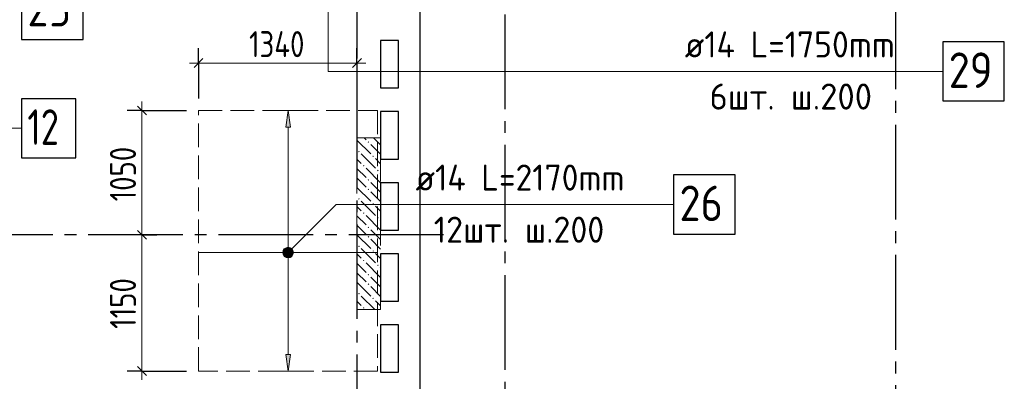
# Model space of a CAD drawing. Header units: millimetres. Extents: x 0 to 43617, y 0 to 59400.
# Tile 27 of 31: x 18974 to 27294, y 37793 to 40846. Entities that reach past the tile are written whole.
import ezdxf

# ---------------------------------------------------------------- set-up
doc = ezdxf.new("R2010")
doc.units = ezdxf.units.MM
doc.linetypes.add('______2', pattern=[270, 200, -70])
doc.linetypes.add('______5', pattern=[1100, 800, -100, 100, -100])
for name, color, linetype, lineweight in [('Standard', 7, 'Continuous', 25), ('ДОП Верх по У', 7, 'Continuous', 25), ('ЖБ Пилон', 180, 'Continuous', 25), ('Оси', 40, '______5', 18), ('Позиционная метка номер позиции', 7, 'Continuous', 13), ('Примечания', 7, 'Continuous', 25)]:
    doc.layers.add(name, color=color, linetype=linetype, lineweight=lineweight)
doc.layers.add('ЖБ Перекрытие верхний уровень', color=7, linetype='Continuous', lineweight=25, true_color=0xe0e0ff)
doc.styles.add('GOST 2.304-81', font='txt')
doc.styles.add('ISOCPEUR', font='txt')

msp = doc.modelspace()

# ---------------------------------------------------------------- hatches: boundary and pattern name
at = {"layer": 'ДОП Верх по У', "linetype": 'Continuous', "lineweight": 13, "transparency": 33554687}
for points in [[(21262, 39940), (21242, 40080), (21222, 39940)], [(21204.5, 38880), (21279.5, 38880), (21274.2, 38898.8)], [(21204.5, 38880), (21274.2, 38898.8), (21209.7, 38898.8)], [(21209.7, 38861.3), (21279.5, 38880), (21204.5, 38880)], [(21209.7, 38898.8), (21274.2, 38898.8), (21260.7, 38912.3)], [(21209.7, 38898.8), (21260.7, 38912.3), (21223.2, 38912.3)], [(21209.7, 38861.3), (21274.2, 38861.3), (21279.5, 38880)], [(21223.2, 38847.8), (21274.2, 38861.3), (21209.7, 38861.3)], [(21223.2, 38912.3), (21260.7, 38912.3), (21242, 38917.5)], [(21223.2, 38847.8), (21260.7, 38847.8), (21274.2, 38861.3)], [(21260.7, 38847.8), (21223.2, 38847.8), (21242, 38842.5)]]:
    msp.add_hatch(color=7, dxfattribs=at).paths.add_polyline_path(points)
msp.add_hatch(color=7, dxfattribs=at).paths.add_polyline_path([(21262, 38020), (21242, 37880), (21222, 38020)], flags=16)
at = {"layer": 'ЖБ Пилон', "linetype": 'Continuous', "lineweight": 18, "transparency": 33554687}
for points in [[(21914.5, 39813.1), (21921, 39819.6), (21927.4, 39813.1), (21921, 39806.6)], [(21834.5, 39733.1), (21840.9, 39739.6), (21847.4, 39733.1), (21840.9, 39726.6)], [(21954.4, 39693.1), (21960.9, 39699.6), (21967.4, 39693.1), (21960.9, 39686.6)], [(21874.5, 39613.1), (21881, 39619.6), (21887.5, 39613.1), (21881, 39606.6)], [(21994.5, 39573.1), (22001, 39579.6), (22007.5, 39573.1), (22001, 39566.6)], [(21914.5, 39493.1), (21921, 39499.6), (21927.4, 39493.1), (21921, 39486.6)], [(21914.5, 39413.1), (21921, 39419.6), (21927.4, 39413.1), (21921, 39406.6)], [(21834.5, 39333.1), (21840.9, 39339.6), (21847.4, 39333.1), (21840.9, 39326.6)], [(21954.4, 39293.1), (21960.9, 39299.6), (21967.4, 39293.1), (21960.9, 39286.6)], [(21874.5, 39213.1), (21881, 39219.6), (21887.5, 39213.1), (21881, 39206.6)], [(21994.5, 39173.1), (22001, 39179.6), (22007.5, 39173.1), (22001, 39166.6)], [(21914.5, 39093.1), (21921, 39099.6), (21927.4, 39093.1), (21921, 39086.6)], [(21834.5, 38933.1), (21840.9, 38939.6), (21847.4, 38933.1), (21840.9, 38926.6)], [(21914.5, 39013.1), (21921, 39019.6), (21927.4, 39013.1), (21921, 39006.6)], [(21954.4, 38893.1), (21960.9, 38899.6), (21967.4, 38893.1), (21960.9, 38886.6)], [(21874.5, 38813.1), (21881, 38819.6), (21887.5, 38813.1), (21881, 38806.6)], [(21994.5, 38773.1), (22001, 38779.6), (22007.5, 38773.1), (22001, 38766.6)], [(21914.5, 38693.1), (21921, 38699.6), (21927.4, 38693.1), (21921, 38686.6)], [(21914.5, 38613.1), (21921, 38619.6), (21927.4, 38613.1), (21921, 38606.6)], [(21834.5, 38533.1), (21840.9, 38539.6), (21847.4, 38533.1), (21840.9, 38526.6)], [(21954.4, 38493.1), (21960.9, 38499.6), (21967.4, 38493.1), (21960.9, 38486.6)], [(21874.5, 38413.1), (21881, 38419.6), (21887.5, 38413.1), (21881, 38406.6)]]:
    msp.add_hatch(color=7, dxfattribs=at).paths.add_polyline_path(points, flags=16)
at = {"layer": 'Позиционная метка номер позиции', "linetype": 'Continuous', "lineweight": 13, "transparency": 33554687}
for points in [[(21198.7, 38891.5), (21273.8, 38848.2), (21210.2, 38911.8)], [(21198.7, 38868.6), (21253.5, 38836.7), (21198.7, 38891.5)], [(21198.7, 38891.5), (21253.5, 38836.7), (21273.8, 38848.2)], [(21230.5, 38836.7), (21198.7, 38868.6), (21210.2, 38848.2)], [(21198.7, 38868.6), (21230.5, 38836.7), (21253.5, 38836.7)], [(21210.2, 38911.8), (21285.3, 38868.6), (21230.5, 38923.3)], [(21210.2, 38911.8), (21273.8, 38848.2), (21285.3, 38868.6)], [(21230.5, 38923.3), (21285.3, 38868.6), (21285.3, 38891.5)], [(21230.5, 38923.3), (21285.3, 38891.5), (21253.5, 38923.3)], [(21253.5, 38923.3), (21285.3, 38891.5), (21273.8, 38911.8)]]:
    msp.add_hatch(color=7, dxfattribs=at).paths.add_polyline_path(points)

# ---------------------------------------------------------------- linework, layer by layer
at = {"layer": 'Standard', "color": 7, "linetype": 'Continuous', "lineweight": 25, "transparency": 33554687}
for p, q in [((22354, 41910), (22354, 32653.1)), ((22024, 40670), (22024, 40270)), ((22174, 40670), (22024, 40670)), ((22174, 40270), (22174, 40670)), ((20447.5, 40442.3), (20522.5, 40517.3)), ((21786.5, 40442.3), (21861.5, 40517.3)), ((22024, 40270), (22174, 40270)), ((19969.6, 40117.5), (20044.6, 40042.5)), ((22024, 40070), (22024, 39670)), ((22174, 40070), (22024, 40070)), ((22174, 39670), (22174, 40070)), ((22024, 39670), (22174, 39670)), ((22024, 39470), (22024, 39070)), ((22174, 39470), (22024, 39470)), ((22174, 39070), (22174, 39470)), ((19969.6, 39067.5), (20044.6, 38992.5)), ((22024, 39070), (22174, 39070)), ((22024, 38870), (22024, 38470)), ((22174, 38870), (22024, 38870)), ((22174, 38470), (22174, 38870)), ((22024, 38470), (22174, 38470)), ((22024, 38270), (22024, 37870)), ((22174, 38270), (22024, 38270)), ((22174, 37870), (22174, 38270)), ((19969.6, 37917.5), (20044.6, 37842.5)), ((22024, 37870), (22174, 37870))]:
    msp.add_line(p, q, dxfattribs=at)
at = {"layer": 'Standard', "color": 251, "linetype": 'Continuous', "lineweight": -3, "true_color": 0x656565, "transparency": 33554687}
for p, q in [((20485, 40479.8), (20485, 40604.8)), ((21824, 40479.8), (21824, 40604.8)), ((20485, 40479.8), (20485, 40354.8)), ((20485, 40479.8), (20485, 40180)), ((21824, 40479.8), (21824, 40354.8)), ((21824, 40479.8), (21824, 40180)), ((20007.1, 40080), (19882.1, 40080)), ((20007.1, 40080), (20132.1, 40080)), ((20007.1, 40080), (20385, 40080)), ((20007.1, 39030), (19882.1, 39030)), ((20007.1, 39030), (20132.1, 39030)), ((20007.1, 39030), (20007.1, 39030)), ((20007.1, 37880), (19882.1, 37880)), ((20007.1, 37880), (20132.1, 37880)), ((20007.1, 37880), (20385, 37880))]:
    msp.add_line(p, q, dxfattribs=at)
at = {"layer": 'Standard', "color": 7, "linetype": 'Continuous', "lineweight": 13, "transparency": 33554687}
for p, q in [((20485, 40479.8), (20410, 40479.8)), ((20485, 40479.8), (21824, 40479.8)), ((21824, 40479.8), (21899, 40479.8)), ((20007.1, 40080), (20007.1, 40155)), ((20007.1, 39030), (20007.1, 37880)), ((20007.1, 37880), (20007.1, 37805))]:
    msp.add_line(p, q, dxfattribs=at)
msp.add_lwpolyline([(20007.1, 40080), (20007.1, 39238.4), (20007.1, 39238.4), (20007.1, 39030)], dxfattribs=at)
at = {"layer": 'ДОП Верх по У', "color": 7, "linetype": 'Continuous', "lineweight": 13, "transparency": 33554687}
for p, q in [((24574, 40410), (26638, 40410)), ((22299, 39285.9), (24363, 39285.9))]:
    msp.add_line(p, q, dxfattribs=at)
at = {"layer": 'ДОП Верх по У', "color": 251, "linetype": 'Continuous', "lineweight": 13, "true_color": 0x494949, "transparency": 33554687}
for p, q in [((21242, 40080), (21142, 40080)), ((21242, 40080), (21222, 39940)), ((21262, 39940), (21242, 40080)), ((21242, 40080), (21342, 40080)), ((21242, 40080), (21242, 40080)), ((21222, 39940), (21262, 39940)), ((21242, 38910), (21242, 39940)), ((21204.5, 38880), (21204.5, 38880)), ((21279.5, 38880), (21279.5, 38880)), ((21242, 38020), (21242, 38850)), ((21242, 37880), (21222, 38020)), ((21222, 38020), (21262, 38020)), ((21262, 38020), (21242, 37880)), ((21242, 37880), (21142, 37880)), ((21242, 37880), (21342, 37880)), ((21242, 37880), (21242, 37880))]:
    msp.add_line(p, q, dxfattribs=at)
at = {"layer": 'ДОП Верх по У', "color": 7, "linetype": 'Continuous', "lineweight": 18, "transparency": 33554687}
msp.add_line((20492, 38880), (21992, 38880), dxfattribs=at)
at = {"layer": 'ДОП Верх по У', "color": 7, "linetype": 'Continuous', "lineweight": 25, "transparency": 33554687}
for points in [[(18989.4, 40679.5), (19509.4, 40679.5), (19509.4, 41179.5), (18989.4, 41179.5), (18989.4, 40679.5)], [(26774, 40160), (27294, 40160), (27294, 40660), (26774, 40660), (26774, 40160)], [(18989.4, 39679.5), (19449.4, 39679.5), (19449.4, 40179.5), (18989.4, 40179.5), (18989.4, 39679.5)], [(24499, 39035.9), (25019, 39035.9), (25019, 39535.9), (24499, 39535.9), (24499, 39035.9)]]:
    msp.add_lwpolyline(points, dxfattribs=at)
at = {"layer": 'ДОП Верх по У', "color": 251, "linetype": 'Continuous', "lineweight": 13, "true_color": 0x494949, "transparency": 33554687}
msp.add_circle((21242, 38880), 37.5, dxfattribs=at)
at = {"layer": 'ЖБ Перекрытие верхний уровень', "color": 7, "linetype": 'Continuous', "lineweight": 18, "transparency": 33554687}
for p, q in [((22354, 32653), (22354, 41910)), ((22024, 40270), (22024, 40670)), ((22024, 40670), (22174, 40670)), ((22174, 40670), (22174, 40270)), ((22174, 40270), (22024, 40270)), ((22024, 39670), (22024, 40070)), ((22024, 40070), (22174, 40070)), ((22174, 40070), (22174, 39670)), ((22174, 39670), (22024, 39670)), ((22024, 39470), (22174, 39470)), ((22024, 39070), (22024, 39470)), ((22174, 39470), (22174, 39070)), ((22174, 39070), (22024, 39070)), ((22024, 38470), (22024, 38870)), ((22024, 38870), (22174, 38870)), ((22174, 38870), (22174, 38470)), ((22174, 38470), (22024, 38470)), ((22024, 37870), (22024, 38270)), ((22024, 38270), (22174, 38270)), ((22174, 38270), (22174, 37870)), ((22174, 37870), (22024, 37870))]:
    msp.add_line(p, q, dxfattribs=at)
at = {"layer": 'ЖБ Пилон', "color": 253, "linetype": '______2', "lineweight": 13, "true_color": 0xa0a0a0, "transparency": 33554687}
for p, q in [((21824, 39849.8), (21824, 38399.8)), ((22024, 39849.8), (21824, 39849.8)), ((22024, 38399.8), (22024, 39849.8)), ((21824, 38399.8), (22024, 38399.8))]:
    msp.add_line(p, q, dxfattribs=at)
at = {"layer": 'ЖБ Пилон', "color": 9, "linetype": 'Continuous', "lineweight": 18, "true_color": 0xc7c7c7, "transparency": 33554687}
for p, q in [((21824, 39830.1), (21940.9, 39713.1)), ((21884.3, 39849.8), (21901, 39833.1)), ((21940.9, 39793.1), (22024, 39710.1)), ((21981, 39833.1), (21964.3, 39849.8)), ((22021, 39793.1), (21981, 39833.1)), ((21860.9, 39713.1), (21981, 39593.1)), ((21860.9, 39633.1), (21824, 39670.1)), ((21981, 39673.1), (22024, 39630.1)), ((21824, 39590.1), (21901, 39513.1)), ((21901, 39593.1), (22021, 39473.1)), ((22024, 39550.1), (22021, 39553.1)), ((21824, 39510.1), (21901, 39433.1)), ((21981, 39433.1), (21940.9, 39473.1)), ((21824, 39430.1), (21940.9, 39313.1)), ((21940.9, 39393.1), (22024, 39310.1)), ((22021, 39393.1), (21981, 39433.1)), ((21860.9, 39233.1), (21824, 39270.1)), ((21860.9, 39313.1), (21981, 39193.1)), ((21981, 39273.1), (22024, 39230.1)), ((21824, 39190.1), (21901, 39113.1)), ((21901, 39193.1), (22021, 39073.1)), ((21824, 39110.1), (21901, 39033.1)), ((22024, 39150.1), (22021, 39153.1)), ((21824, 39030.1), (21940.9, 38913.1)), ((21981, 39033.1), (21940.9, 39073.1)), ((22021, 38993.1), (21981, 39033.1)), ((21940.9, 38993.1), (22024, 38910.1)), ((21860.9, 38833.1), (21824, 38870.1)), ((21860.9, 38913.1), (21981, 38793.1)), ((21981, 38873.1), (22024, 38830.1)), ((21824, 38790.1), (21901, 38713.1)), ((21901, 38793.1), (22021, 38673.1)), ((21824, 38710.1), (21901, 38633.1)), ((22024, 38750.1), (22021, 38753.1)), ((21824, 38630.1), (21940.9, 38513.1)), ((21981, 38633.1), (21940.9, 38673.1)), ((22021, 38593.1), (21981, 38633.1)), ((21940.9, 38593.1), (22024, 38510.1)), ((21860.9, 38433.1), (21824, 38470.1)), ((21860.9, 38513.1), (21974.3, 38399.8)), ((21981, 38473.1), (22024, 38430.1))]:
    msp.add_line(p, q, dxfattribs=at)
at = {"layer": 'Оси', "color": 8, "linetype": '______5', "lineweight": -3, "transparency": 33554687}
for p, q in [((21824, 57820), (21824, 7100)), ((26374, 50960), (26374, 7100)), ((23074, 50790), (23074, 7100)), ((22554, 39030), (3600, 39030))]:
    msp.add_line(p, q, dxfattribs=at)
at = {"layer": 'Позиционная метка номер позиции', "color": 7, "linetype": 'Continuous', "lineweight": 13, "transparency": 33554687}
for p, q in [((21210.2, 38911.8), (21210.2, 38911.8)), ((21273.8, 38911.8), (21273.8, 38911.8)), ((21210.2, 38848.2), (21210.2, 38848.2)), ((21273.8, 38848.2), (21273.8, 38848.2))]:
    msp.add_line(p, q, dxfattribs=at)
for points in [[(21242, 42440), (21581.4, 42100.6), (21581.4, 40410), (26774, 40410)], [(14431.6, 39030), (14931.6, 39530), (14931.6, 39929.5), (18989.4, 39929.5)], [(21242, 38880), (21647.9, 39285.9), (24499, 39285.9)]]:
    msp.add_lwpolyline(points, dxfattribs=at)
msp.add_circle((21242, 38880), 45, dxfattribs=at)
at = {"layer": 'Примечания', "color": 7, "linetype": '______2', "lineweight": 18, "transparency": 33554687}
for p, q in [((20485, 40080), (21999, 40080)), ((20485, 37880), (20485, 40080)), ((21999, 40080), (21999, 37880)), ((21999, 37880), (20485, 37880))]:
    msp.add_line(p, q, dxfattribs=at)

# ---------------------------------------------------------------- texts
at = {"layer": 'Standard', "color": 7, "linetype": 'Continuous', "lineweight": 25, "transparency": 33554687, "insert": (20912.1, 40529.8), "char_height": 220, "width": 610.171, "attachment_point": 7, "style": 'GOST 2.304-81'}
msp.add_mtext('1340', dxfattribs=at)
at = {"layer": 'Standard', "color": 7, "linetype": 'Continuous', "lineweight": 25, "transparency": 33554687, "char_height": 220, "attachment_point": 7, "rotation": 90, "style": 'GOST 2.304-81'}
for s, insert, width in [('1050', (19957, 39312.6), 610.171), ('1150', (19957, 38236.1), 563.284)]:
    msp.add_mtext(s, dxfattribs=dict(at, insert=insert, width=width))
at = {"layer": 'ДОП Верх по У', "color": 7, "linetype": 'Continuous', "lineweight": 13, "transparency": 33554687, "attachment_point": 7, "style": 'ISOCPEUR'}
for s, insert, char_height, width in [('\\W0.87;25', (19039.4, 40789.5), 300, 550.811), ('\\W0.94;ø14 L=1750mm ', (24594, 40527.3), 220, 2126.488), ('\\W0.87;29', (26824, 40270), 300, 550.819), ('\\W0.97;6шт. ш.200 ', (24803, 40087.4), 220, 1712.324), ('\\W0.75;12', (19039.4, 39789.5), 300, 472.272), ('\\W0.94;ø14 L=2170mm ', (22319, 39403.2), 220, 2126.488), ('\\W0.87;26', (24549, 39145.9), 300, 550.811), ('\\W0.95;12шт. ш.200 ', (22473, 38963.2), 220, 1819.906)]:
    msp.add_mtext(s, dxfattribs=dict(at, insert=insert, char_height=char_height, width=width))

doc.saveas('drawing.dxf')
